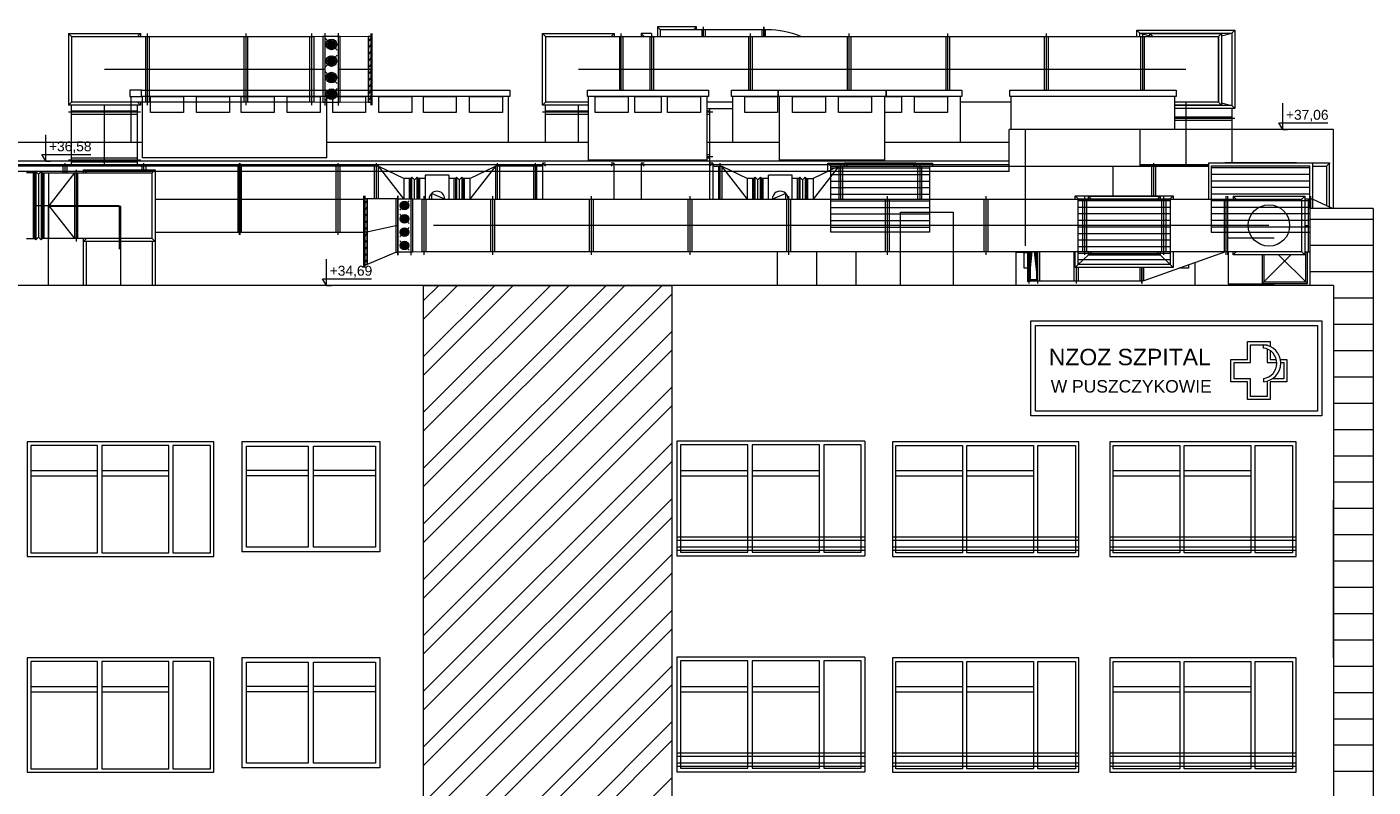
# Paper-space layout 'A-43 ELEWACJE' of a CAD drawing. Header units: millimetres. Extents: x -1100 to 1100, y 0 to 900.
# Tile 8 of 24: x 398 to 603, y 320 to 435. Entities that reach past the tile are written whole.
import ezdxf
from ezdxf.xclip import XClip

# ---------------------------------------------------------------- set-up
doc = ezdxf.new("R2010")
doc.units = ezdxf.units.MM
doc.header["$MEASUREMENT"] = 0
doc.header["$XCLIPFRAME"] = 0
for name, pattern in [('DASHDOT', [254, 127, -63.5, 0, -63.5]), ('DASHED', [2000, 1000, -1000]), ('DO', [40000, 30000, -5000, 0, -5000])]:
    doc.linetypes.add(name, pattern=pattern)
for name, color, linetype, lineweight, true_color in [('A_sanitarne_Nr_pióra__6', 7, 'Continuous', 13, 0xa9a9a9), ('A_wymiary_Nr_pióra__7', 7, 'Continuous', 18, 0x171717), ('A_ściany_Nr_pióra__7', 7, 'Continuous', 18, 0x171717)]:
    doc.layers.add(name, color=color, linetype=linetype, lineweight=lineweight, true_color=true_color)
doc.layers.add('A_ściany', color=7, linetype='Continuous')
for name, color, linetype, lineweight in [('A_ściany proj_Nr_pióra__1', 7, 'Continuous', 20), ('A_ściany proj_Nr_pióra__2', 8, 'Continuous', 13), ('A_ściany_Nr_pióra__1', 7, 'Continuous', 20), ('A_ściany_Nr_pióra__2', 8, 'Continuous', 13), ('A_ściany_Nr_pióra__3', 252, 'Continuous', 13)]:
    doc.layers.add(name, color=color, linetype=linetype, lineweight=lineweight)
doc.styles.add('STYL_AUTOMATYCZNY_1', font='arial.ttf')
doc.styles.add('STYL_AUTOMATYCZNY_4', font='arial.ttf')

# ---------------------------------------------------------------- blocks, each defined once
blk = doc.blocks.new('Rysunek_1_1', base_point=(-473.34, 1334))
at = {"layer": 'A_ściany', "linetype": 'Continuous', "lineweight": 13}
h = blk.add_hatch(dxfattribs=at)
h.set_pattern_fill('BONIE_0001', color=8, style=0, pattern_type=2)
h.set_pattern_definition([(0, (-473.3395, 1333.9987), (0, 4), [])])
h.paths.add_polyline_path([(603.01, 407.62), (593.39, 407.62), (593.39, 395.9), (597.01, 395.9), (597.01, 36.02), (603.01, 36.02)])
h = blk.add_hatch(dxfattribs=at)
h.set_pattern_fill('stal_0001', color=8, style=0, pattern_type=2)
h.set_pattern_definition([(45, (-473.3395, 1333.999), (-4.24264, 4.24264), []), (45, (-474.754, 1335.413), (-4.24264, 4.24264), [])])
h.paths.add_polyline_path([(496.4, 36.02), (496.4, 395.9), (458.66, 395.9), (458.66, 49.02), (435.28, 49.02), (435.28, 47.57), (431.78, 47.57), (431.78, 46.13), (428.28, 46.13), (428.28, 44.68), (424.78, 44.68), (424.78, 43.24), (421.28, 43.24), (421.28, 41.79), (417.78, 41.79), (417.78, 40.35), (414.28, 40.35), (414.28, 38.9), (410.78, 38.9), (410.78, 37.46), (407.28, 37.46), (407.28, 36.02)])
at = {"layer": 'A_sanitarne_Nr_pióra__6', "color": 253, "linetype": 'Continuous', "lineweight": 13, "true_color": 0xa9a9a9}
for p, q in [((404.69, 434.22), (404.69, 423.32)), ((405.14, 433.77), (404.69, 434.22)), ((404.69, 434.22), (415.59, 434.22)), ((415.59, 434.22), (415.14, 433.77)), ((415.59, 434.22), (415.59, 433.77)), ((416.64, 434.22), (416.64, 423.32)), ((431.64, 434.22), (431.64, 423.32)), ((441.64, 423.32), (441.64, 434.22)), ((443.64, 434.27), (443.64, 423.27)), ((445.64, 434.27), (445.64, 423.27)), ((450.64, 434.22), (450.64, 423.32)), ((450.79, 434.22), (450.79, 423.32)), ((476.73, 434.22), (477.18, 433.77)), ((476.73, 423.32), (476.73, 434.22)), ((476.73, 434.22), (487.63, 434.22)), ((487.63, 434.22), (487.18, 433.77)), ((487.63, 434.22), (487.63, 433.77)), ((488.68, 425.62), (488.68, 434.22)), ((491.73, 434.22), (492.18, 433.77)), ((491.73, 434.22), (491.73, 433.77)), ((493.31, 434.22), (491.73, 434.22)), ((493.38, 425.62), (493.38, 434.22)), ((494.23, 435.22), (494.68, 434.77)), ((494.23, 435.22), (494.23, 433.77)), ((500.13, 435.22), (494.23, 435.22)), ((494.68, 433.77), (494.68, 434.77)), ((510.38, 434.77), (494.68, 434.77)), ((499.68, 434.77), (500.13, 435.22)), ((500.13, 434.77), (500.13, 435.22)), ((500.98, 434.77), (500.98, 433.77)), ((501.18, 435.22), (501.18, 433.77)), ((501.48, 434.77), (501.48, 433.77)), ((508.38, 425.62), (508.38, 434.22)), ((510.08, 434.77), (510.08, 433.77)), ((510.38, 435.22), (510.38, 433.77)), ((510.39, 433.77), (510.39, 435.22)), ((510.89, 434.77), (510.39, 434.77)), ((510.59, 434.77), (510.59, 433.77)), ((523.38, 425.62), (523.38, 434.22)), ((538.38, 425.62), (538.38, 434.22)), ((553.38, 425.62), (553.38, 434.22)), ((567.53, 434.27), (567.08, 434.72)), ((567.08, 433.77), (567.08, 434.72)), ((567.08, 434.72), (581.98, 434.72)), ((567.53, 434.27), (569.07, 433.88)), ((567.53, 434.27), (581.53, 434.27)), ((567.53, 433.77), (567.53, 434.27)), ((568.02, 425.62), (568.02, 434.22)), ((569.07, 434.22), (569.52, 433.77)), ((569.07, 434.22), (579.98, 434.22)), ((569.07, 433.77), (569.07, 434.22)), ((569.53, 433.77), (569.08, 434.22)), ((569.08, 433.77), (569.08, 434.22)), ((579.97, 434.22), (579.52, 433.77)), ((579.98, 434.22), (579.53, 433.77)), ((579.97, 434.22), (579.97, 423.32)), ((579.98, 433.88), (581.53, 434.27)), ((579.98, 434.22), (579.98, 423.32)), ((581.98, 434.72), (581.53, 434.27)), ((581.53, 434.27), (581.53, 423.27)), ((581.98, 434.72), (581.98, 422.82)), ((405.14, 433.77), (441.94, 433.77)), ((405.14, 433.77), (405.14, 423.77)), ((416.44, 423.77), (416.44, 433.77)), ((416.94, 433.77), (416.94, 423.77)), ((431.34, 433.77), (431.34, 423.77)), ((431.94, 423.77), (431.94, 433.77)), ((441.34, 423.77), (441.34, 433.77)), ((441.94, 433.77), (443.34, 433.82)), ((441.94, 433.77), (441.94, 423.77)), ((443.34, 433.82), (445.94, 433.82)), ((443.34, 433.82), (443.34, 423.72)), ((443.74, 433.45), (445.53, 431.66)), ((445.45, 432.56), (443.83, 432.56)), ((445.41, 432.31), (443.87, 432.81)), ((445.41, 432.81), (443.87, 432.31)), ((445.29, 432.08), (443.98, 433.03)), ((445.29, 433.03), (443.98, 432.08)), ((445.11, 431.9), (444.16, 433.21)), ((445.11, 433.21), (444.16, 431.9)), ((444.89, 431.79), (444.39, 433.32)), ((444.89, 433.32), (444.39, 431.79)), ((444.64, 431.75), (444.64, 433.36)), ((445.94, 433.82), (450.34, 433.77)), ((445.94, 433.82), (445.94, 423.72)), ((450.24, 433.77), (450.24, 423.77)), ((450.64, 433.77), (450.24, 433.77)), ((450.64, 433.52), (450.24, 432.97)), ((450.64, 432.52), (450.24, 431.97)), ((450.34, 423.77), (450.34, 433.77)), ((477.18, 433.77), (579.53, 433.77)), ((477.18, 433.77), (477.18, 423.77)), ((488.48, 425.62), (488.48, 433.77)), ((488.98, 425.62), (488.98, 433.77)), ((493.08, 425.62), (493.08, 433.77)), ((493.68, 425.62), (493.68, 433.77)), ((508.08, 425.62), (508.08, 433.77)), ((508.68, 425.62), (508.68, 433.77)), ((523.08, 425.62), (523.08, 433.77)), ((523.68, 425.62), (523.68, 433.77)), ((538.08, 425.62), (538.08, 433.77)), ((538.68, 425.62), (538.68, 433.77)), ((553.08, 425.62), (553.08, 433.77)), ((553.68, 425.62), (553.68, 433.77)), ((567.72, 425.62), (567.72, 433.77)), ((568.22, 433.77), (568.22, 425.62)), ((579.53, 433.77), (579.52, 423.77)), ((579.53, 423.77), (579.53, 433.77)), ((445.53, 430.92), (443.74, 429.14)), ((445.45, 430.03), (443.83, 430.03)), ((445.41, 429.78), (443.87, 430.28)), ((445.41, 430.28), (443.87, 429.78)), ((445.29, 429.56), (443.98, 430.51)), ((445.29, 430.51), (443.98, 429.56)), ((445.11, 429.38), (444.16, 430.68)), ((445.11, 430.68), (444.16, 429.38)), ((444.89, 429.26), (444.39, 430.8)), ((444.89, 430.8), (444.39, 429.26)), ((444.64, 429.22), (444.64, 430.84)), ((450.64, 431.52), (450.24, 430.97)), ((450.64, 430.52), (450.24, 429.97)), ((443.74, 428.4), (445.53, 426.61)), ((445.29, 427.03), (443.98, 427.98)), ((445.29, 427.98), (443.98, 427.03)), ((445.11, 426.85), (444.16, 428.16)), ((445.11, 428.16), (444.16, 426.85)), ((444.89, 426.74), (444.39, 428.27)), ((444.89, 428.27), (444.39, 426.74)), ((444.64, 426.7), (444.64, 428.31)), ((450.64, 429.52), (450.24, 428.97)), ((450.64, 428.52), (450.24, 427.97)), ((445.53, 425.87), (443.74, 424.09)), ((445.45, 427.51), (443.83, 427.51)), ((445.41, 427.26), (443.87, 427.76)), ((445.41, 427.76), (443.87, 427.26)), ((444.89, 424.21), (444.39, 425.75)), ((444.89, 425.75), (444.39, 424.21)), ((444.64, 424.17), (444.64, 425.79)), ((450.64, 427.52), (450.24, 426.97)), ((450.64, 426.52), (450.24, 425.97)), ((404.69, 423.32), (405.14, 423.77)), ((441.94, 423.77), (405.14, 423.77)), ((415.59, 423.32), (415.14, 423.77)), ((415.59, 423.77), (415.59, 423.32)), ((443.34, 423.72), (441.94, 423.77)), ((445.94, 423.72), (443.34, 423.72)), ((445.45, 424.98), (443.83, 424.98)), ((445.41, 424.73), (443.87, 425.23)), ((445.41, 425.23), (443.87, 424.73)), ((445.29, 424.51), (443.98, 425.46)), ((445.29, 425.46), (443.98, 424.51)), ((445.11, 424.33), (444.16, 425.63)), ((445.11, 425.63), (444.16, 424.33)), ((450.34, 423.77), (445.94, 423.72)), ((450.64, 425.52), (450.24, 424.97)), ((450.64, 424.52), (450.24, 423.97)), ((450.24, 423.77), (450.64, 423.77)), ((476.73, 423.32), (477.18, 423.77)), ((483.75, 423.77), (477.18, 423.77)), ((505.67, 423.77), (501.75, 423.77)), ((547.97, 423.77), (540.3, 423.77)), ((579.53, 423.77), (572.87, 423.77)), ((579.52, 423.77), (579.97, 423.32)), ((579.98, 423.32), (579.53, 423.77)), ((415.59, 423.32), (404.69, 423.32)), ((415.59, 422.27), (404.69, 422.27)), ((405.14, 414.02), (405.14, 423.32)), ((405.14, 422.47), (415.14, 422.47)), ((405.14, 421.97), (415.14, 421.97)), ((415.14, 414.02), (415.14, 423.32)), ((483.75, 423.32), (476.73, 423.32)), ((483.75, 422.27), (476.73, 422.27)), ((477.18, 417.62), (477.18, 423.32)), ((477.18, 422.47), (483.75, 422.47)), ((477.18, 421.97), (483.75, 421.97)), ((505.67, 422.77), (501.75, 422.77)), ((501.75, 422.47), (502.18, 422.47)), ((502.63, 422.27), (501.75, 422.27)), ((501.75, 421.97), (502.18, 421.97)), ((502.18, 409.02), (502.18, 422.77)), ((579.98, 423.32), (572.87, 423.32)), ((581.53, 423.27), (572.87, 423.27)), ((581.98, 422.82), (572.87, 422.82)), ((579.98, 423.66), (581.53, 423.27)), ((581.98, 422.82), (581.53, 423.27)), ((581.53, 422.82), (581.53, 421.27)), ((567.55, 419.62), (567.55, 414.02)), ((581.53, 421.47), (572.87, 421.47)), ((582, 421.27), (572.87, 421.27)), ((581.55, 420.97), (572.87, 420.97)), ((581.55, 421.27), (581.55, 414.52)), ((501.75, 415.82), (502.18, 415.82)), ((501.75, 415.52), (502.63, 415.52)), ((451.78, 414.02), (373.84, 414.02)), ((403.84, 413.02), (403.84, 414.02)), ((404.14, 413.02), (404.14, 414.47)), ((404.44, 413.02), (404.44, 414.02)), ((404.69, 415.02), (415.59, 415.02)), ((405.14, 415.32), (415.14, 415.32)), ((405.14, 414.72), (415.14, 414.72)), ((405.89, 402.57), (405.89, 413.47)), ((407.39, 413.02), (406.94, 413.47)), ((406.94, 413.02), (406.94, 413.47)), ((406.94, 413.47), (417.84, 413.47)), ((415.84, 413.47), (415.84, 414.02)), ((416.14, 413.47), (416.14, 414.47)), ((416.44, 414.02), (416.44, 413.47)), ((417.84, 413.47), (417.39, 413.02)), ((417.84, 413.47), (417.84, 395.9)), ((430.39, 414.02), (430.39, 404.02)), ((430.68, 403.57), (430.68, 414.47)), ((430.69, 414.47), (430.69, 403.57)), ((430.98, 404.02), (430.98, 414.02)), ((445.38, 404.02), (445.38, 414.02)), ((445.68, 403.57), (445.68, 414.47)), ((445.98, 404.02), (445.98, 414.02)), ((451.18, 409.07), (451.18, 414.02)), ((451.48, 409.07), (451.48, 414.47)), ((455.64, 409.07), (451.78, 414.02)), ((451.78, 414.02), (455.68, 412.17)), ((451.78, 409.07), (451.78, 414.02)), ((465.68, 412.17), (469.58, 414.02)), ((469.58, 414.02), (465.68, 409.02)), ((469.58, 414.02), (469.58, 409.02)), ((476.73, 414.02), (469.58, 414.02)), ((469.88, 409.02), (469.88, 414.47)), ((470.18, 414.02), (470.18, 409.02)), ((475.38, 414.02), (475.38, 409.02)), ((475.68, 409.02), (475.68, 414.47)), ((475.88, 409.02), (475.88, 414.02)), ((476.73, 414.47), (477.18, 414.02)), ((476.73, 414.47), (476.73, 409.02)), ((477.18, 414.47), (476.73, 414.47)), ((487.63, 414.47), (487.18, 414.02)), ((487.63, 414.47), (487.18, 414.47)), ((487.63, 409.02), (487.63, 414.47)), ((491.73, 414.47), (492.18, 414.02)), ((491.73, 414.47), (491.73, 409.02)), ((492.18, 414.47), (491.73, 414.47)), ((501.75, 415.32), (502.18, 415.32)), ((502.18, 414.02), (502.63, 414.47)), ((502.63, 414.47), (502.18, 414.47)), ((502.63, 414.47), (502.63, 409.02)), ((502.63, 414.02), (503.98, 414.02)), ((503.48, 414.02), (503.48, 409.02)), ((503.68, 414.47), (503.68, 409.02)), ((507.88, 409.02), (503.98, 414.02)), ((503.98, 414.02), (507.88, 412.17)), ((503.98, 414.02), (503.98, 409.02)), ((521.78, 414.02), (517.88, 412.17)), ((521.78, 414.02), (517.88, 409.02)), ((520.58, 414.02), (520.13, 414.47)), ((520.13, 414.47), (536.03, 414.47)), ((520.13, 413.24), (520.13, 414.47)), ((520.58, 414.02), (522.63, 414.06)), ((521.78, 414.02), (521.78, 409.02)), ((522.08, 409.02), (522.08, 414.47)), ((522.38, 409.02), (522.38, 414.02)), ((522.68, 414.47), (522.63, 414.52)), ((522.63, 414.02), (522.63, 414.52)), ((522.63, 414.52), (533.53, 414.52)), ((523.08, 414.02), (522.63, 414.47)), ((533.53, 414.47), (533.08, 414.02)), ((533.53, 414.52), (533.48, 414.47)), ((533.53, 414.52), (533.53, 414.02)), ((533.78, 409.02), (533.78, 414.02)), ((534.08, 414.47), (534.08, 409.02)), ((534.38, 414.02), (534.38, 409.02)), ((535.58, 414.02), (577.97, 414.02)), ((536.03, 414.47), (536.03, 414.02)), ((563.48, 409.52), (563.48, 414.02)), ((577.97, 414.23), (567.55, 414.23)), ((577.97, 414.13), (567.55, 414.13)), ((569.34, 414.02), (569.34, 409.52)), ((569.64, 414.47), (569.64, 409.52)), ((569.94, 414.02), (569.94, 409.52)), ((577.97, 414.47), (577.97, 409.02)), ((596.37, 414.47), (577.97, 414.47)), ((593.42, 414.02), (578.42, 414.02)), ((578.42, 414.02), (578.42, 409.02)), ((593.42, 413.77), (578.42, 413.77)), ((580.47, 414.52), (580.52, 414.47)), ((580.47, 414.52), (580.47, 414.47)), ((591.37, 414.52), (580.47, 414.52)), ((591.37, 414.52), (591.32, 414.47)), ((591.37, 414.47), (591.37, 414.52)), ((593.42, 409.02), (593.42, 414.02)), ((593.87, 408.97), (593.87, 414.47)), ((593.87, 414.02), (595.92, 414.02)), ((595.92, 414.02), (596.37, 414.47)), ((595.92, 414.02), (595.92, 408.04)), ((596.37, 407.84), (596.37, 414.47)), ((399.49, 413.02), (398.29, 413.02)), ((399.29, 413.02), (399.29, 403.02)), ((399.69, 413.22), (399.49, 413.02)), ((399.49, 413.02), (399.49, 403.02)), ((399.69, 413.22), (399.69, 402.82)), ((400.09, 412.82), (399.69, 413.22)), ((400.49, 413.22), (400.09, 412.82)), ((400.09, 412.82), (400.09, 403.22)), ((400.49, 413.22), (400.49, 402.82)), ((400.69, 413.02), (400.49, 413.22)), ((400.69, 413.02), (400.69, 403.02)), ((400.69, 413.02), (417.39, 413.02)), ((400.89, 413.02), (400.89, 403.02)), ((401.69, 403.02), (401.69, 413.02)), ((405.59, 413.02), (401.69, 408.02)), ((405.59, 413.02), (405.59, 403.02)), ((406.09, 403.02), (406.09, 413.02)), ((417.39, 403.02), (417.39, 413.02)), ((455.68, 409.07), (455.68, 412.17)), ((456.68, 412.17), (455.68, 412.17)), ((456.48, 412.17), (456.48, 409.07)), ((456.88, 412.37), (456.68, 412.17)), ((456.68, 409.07), (456.68, 412.17)), ((456.88, 409.07), (456.88, 412.37)), ((457.28, 411.97), (456.88, 412.37)), ((457.68, 412.37), (457.28, 411.97)), ((457.28, 409.06), (457.28, 411.97)), ((457.68, 409.04), (457.68, 412.37)), ((457.88, 412.17), (457.68, 412.37)), ((458.88, 412.17), (457.88, 412.17)), ((457.88, 409.04), (457.88, 412.17)), ((458.08, 409.03), (458.08, 412.17)), ((458.88, 412.67), (458.88, 409.02)), ((462.48, 412.67), (458.88, 412.67)), ((462.48, 412.67), (462.48, 409.02)), ((463.48, 412.17), (462.48, 412.17)), ((463.28, 409.02), (463.28, 412.17)), ((463.68, 412.37), (463.48, 412.17)), ((463.48, 412.17), (463.48, 409.02)), ((463.68, 412.37), (463.68, 409.02)), ((464.08, 411.97), (463.68, 412.37)), ((464.48, 412.37), (464.08, 411.97)), ((464.08, 411.97), (464.08, 409.02)), ((464.48, 412.37), (464.48, 409.02)), ((464.68, 412.17), (464.48, 412.37)), ((465.68, 412.17), (464.68, 412.17)), ((464.68, 412.17), (464.68, 409.02)), ((464.88, 409.02), (464.88, 412.17)), ((465.68, 412.17), (465.68, 409.02)), ((507.88, 409.02), (507.88, 412.17)), ((508.88, 412.17), (507.88, 412.17)), ((508.68, 412.17), (508.68, 409.02)), ((509.08, 412.37), (508.88, 412.17)), ((508.88, 409.02), (508.88, 412.17)), ((509.08, 409.02), (509.08, 412.37)), ((509.48, 411.97), (509.08, 412.37)), ((509.88, 412.37), (509.48, 411.97)), ((509.48, 409.02), (509.48, 411.97)), ((509.88, 409.02), (509.88, 412.37)), ((510.08, 412.17), (509.88, 412.37)), ((510.08, 409.02), (510.08, 412.17)), ((511.08, 412.17), (510.08, 412.17)), ((510.28, 409.02), (510.28, 412.17)), ((511.08, 409.02), (511.08, 412.67)), ((514.68, 412.67), (511.08, 412.67)), ((514.68, 409.02), (514.68, 412.67)), ((515.68, 412.17), (514.68, 412.17)), ((515.48, 409.02), (515.48, 412.17)), ((515.88, 412.37), (515.68, 412.17)), ((515.68, 412.17), (515.68, 409.02)), ((515.88, 412.37), (515.88, 409.02)), ((516.28, 411.97), (515.88, 412.37)), ((516.68, 412.37), (516.28, 411.97)), ((516.28, 411.97), (516.28, 409.02)), ((516.68, 412.37), (516.68, 409.02)), ((516.88, 412.17), (516.68, 412.37)), ((516.88, 412.17), (517.88, 412.17)), ((516.88, 412.17), (516.88, 409.02)), ((517.08, 409.02), (517.08, 412.17)), ((517.88, 412.17), (517.88, 409.02)), ((593.42, 412.77), (578.42, 412.77)), ((593.42, 411.77), (578.42, 411.77)), ((449.59, 398.62), (449.59, 409.52)), ((449.74, 409.52), (449.74, 398.62)), ((454.74, 409.52), (454.74, 400.52)), ((454.74, 400.52), (454.74, 409.52)), ((456.74, 400.52), (456.74, 409.52)), ((458.74, 400.57), (458.74, 409.47)), ((461.88, 409.02), (459.83, 409.87)), ((459.83, 409.87), (459.83, 409.02)), ((469.18, 400.57), (469.18, 409.47)), ((484.18, 400.57), (484.18, 409.47)), ((499.18, 400.57), (499.18, 409.47)), ((513.73, 409.87), (511.68, 409.02)), ((513.73, 409.02), (513.73, 409.87)), ((514.18, 400.57), (514.18, 409.47)), ((529.18, 400.57), (529.18, 409.47)), ((544.18, 400.57), (544.18, 409.47)), ((557.73, 409.52), (558.18, 409.07)), ((557.73, 409.52), (572.63, 409.52)), ((557.73, 409.02), (557.73, 409.52)), ((559.18, 400.57), (559.18, 409.47)), ((559.78, 409.47), (559.73, 409.52)), ((559.73, 409.02), (559.73, 409.52)), ((560.18, 409.02), (559.73, 409.47)), ((559.73, 409.47), (570.63, 409.47)), ((570.63, 409.47), (570.18, 409.02)), ((570.63, 409.52), (570.58, 409.47)), ((570.63, 409.52), (570.63, 409.02)), ((571.18, 400.57), (571.18, 409.47)), ((572.18, 409.07), (572.63, 409.52)), ((572.63, 409.52), (572.63, 409.02)), ((593.42, 410.77), (578.42, 410.77)), ((593.42, 409.77), (578.42, 409.77)), ((580.68, 400.57), (580.68, 409.47)), ((580.88, 409.47), (580.88, 400.57)), ((581.73, 409.47), (581.73, 409.02)), ((582.18, 409.02), (581.73, 409.47)), ((581.73, 409.47), (592.63, 409.47)), ((592.63, 409.47), (592.18, 409.02)), ((592.63, 409.47), (592.63, 400.57)), ((593.48, 409.47), (593.48, 407.62)), ((401.69, 408.02), (405.59, 403.02)), ((454.74, 409.07), (449.74, 409.07)), ((449.74, 408.32), (450.14, 408.87)), ((449.74, 407.32), (450.14, 407.87)), ((450.04, 409.07), (450.04, 399.07)), ((450.14, 399.07), (450.14, 409.07)), ((454.44, 409.07), (454.44, 400.97)), ((454.74, 409.07), (457.04, 409.07)), ((454.74, 407.81), (454.74, 407.8)), ((455.02, 407.34), (456.45, 408.77)), ((455.09, 408.06), (456.39, 408.06)), ((455.12, 408.26), (456.35, 407.86)), ((455.12, 407.86), (456.35, 408.26)), ((455.21, 408.44), (456.26, 407.67)), ((455.21, 407.67), (456.26, 408.44)), ((455.36, 408.58), (456.12, 407.53)), ((455.36, 407.53), (456.12, 408.58)), ((455.54, 408.67), (455.94, 407.44)), ((455.54, 407.44), (455.94, 408.67)), ((455.74, 408.7), (455.74, 407.41)), ((457.04, 409.07), (458.44, 409.02)), ((457.04, 400.97), (457.04, 409.07)), ((458.44, 401.02), (458.44, 409.02)), ((458.44, 409.02), (592.18, 409.02)), ((459.04, 401.02), (459.04, 409.02)), ((468.88, 401.02), (468.88, 409.02)), ((469.48, 401.02), (469.48, 409.02)), ((483.88, 401.02), (483.88, 409.02)), ((484.48, 401.02), (484.48, 409.02)), ((498.88, 401.02), (498.88, 409.02)), ((499.48, 401.02), (499.48, 409.02)), ((507.88, 409.02), (507.88, 409.02)), ((511.68, 409.02), (511.68, 409.02)), ((513.88, 401.02), (513.88, 409.02)), ((514.48, 401.02), (514.48, 409.02)), ((517.88, 409.02), (517.88, 409.02)), ((528.88, 401.02), (528.88, 409.02)), ((529.48, 401.02), (529.48, 409.02)), ((543.88, 401.02), (543.88, 409.02)), ((544.48, 401.02), (544.48, 409.02)), ((558.18, 409.02), (558.18, 409.07)), ((558.18, 409.07), (559.73, 409.07)), ((558.88, 401.02), (558.88, 409.02)), ((559.48, 401.02), (559.48, 409.02)), ((570.63, 409.07), (572.18, 409.07)), ((570.88, 401.02), (570.88, 409.02)), ((571.48, 409.02), (571.48, 401.02)), ((572.18, 409.07), (572.18, 409.02)), ((580.38, 409.02), (580.38, 401.02)), ((592.18, 401.02), (592.18, 409.02)), ((593.78, 409.02), (592.63, 409.02)), ((593.18, 401.02), (593.18, 409.02)), ((593.78, 409.02), (593.78, 407.62)), ((596.84, 407.62), (593.78, 409.02)), ((449.74, 406.32), (450.14, 406.87)), ((449.74, 405.32), (450.14, 405.87)), ((454.74, 405.42), (454.74, 405.42)), ((456.45, 405.31), (455.02, 406.75)), ((455.09, 406.03), (456.39, 406.03)), ((455.12, 406.23), (456.35, 405.83)), ((455.12, 405.83), (456.35, 406.23)), ((455.21, 406.41), (456.26, 405.65)), ((455.21, 405.65), (456.26, 406.41)), ((455.36, 406.55), (456.12, 405.51)), ((455.36, 405.51), (456.12, 406.55)), ((455.54, 406.65), (455.94, 405.41)), ((455.54, 405.41), (455.94, 406.65)), ((455.74, 406.68), (455.74, 405.38)), ((399.69, 402.82), (400.09, 403.22)), ((400.09, 403.22), (400.49, 402.82)), ((417.84, 404.02), (449.74, 404.02)), ((449.74, 404.32), (450.14, 404.87)), ((449.74, 403.32), (450.14, 403.87)), ((455.02, 403.29), (456.45, 404.72)), ((455.09, 404.01), (456.39, 404.01)), ((455.12, 404.21), (456.35, 403.81)), ((455.12, 403.81), (456.35, 404.21)), ((455.21, 404.39), (456.26, 403.62)), ((455.21, 403.62), (456.26, 404.39)), ((455.36, 404.53), (456.12, 403.48)), ((455.36, 403.48), (456.12, 404.53)), ((455.54, 404.62), (455.94, 403.39)), ((455.54, 403.39), (455.94, 404.62)), ((455.74, 404.65), (455.74, 403.36)), ((398.29, 403.02), (399.49, 403.02)), ((399.49, 403.02), (399.69, 402.82)), ((400.49, 402.82), (400.69, 403.02)), ((417.39, 403.02), (400.69, 403.02)), ((406.94, 402.57), (407.39, 403.02)), ((406.94, 395.9), (406.94, 403.02)), ((417.84, 402.57), (406.94, 402.57)), ((407.39, 395.9), (407.39, 402.57)), ((417.84, 402.57), (417.39, 403.02)), ((417.39, 402.57), (417.39, 395.9)), ((417.39, 402.07), (417.39, 402.07)), ((449.74, 402.32), (450.14, 402.87)), ((449.74, 401.32), (450.14, 401.87)), ((456.45, 401.26), (455.02, 402.7)), ((455.09, 401.98), (456.39, 401.98)), ((455.12, 402.18), (456.35, 401.78)), ((455.12, 401.78), (456.35, 402.18)), ((455.21, 402.36), (456.26, 401.6)), ((455.21, 401.6), (456.26, 402.36)), ((455.36, 402.5), (456.12, 401.46)), ((455.36, 401.46), (456.12, 402.5)), ((455.54, 402.6), (455.94, 401.36)), ((455.54, 401.36), (455.94, 402.6)), ((455.74, 402.63), (455.74, 401.33)), ((449.74, 400.32), (450.14, 400.87)), ((449.74, 399.32), (450.14, 399.87)), ((450.14, 399.11), (454.44, 400.97)), ((454.44, 400.97), (454.74, 400.97)), ((457.04, 400.97), (454.74, 400.97)), ((458.44, 401.02), (457.04, 400.97)), ((592.18, 401.02), (458.44, 401.02)), ((512.39, 401.02), (512.39, 395.9)), ((524.39, 401.02), (524.39, 395.9)), ((550.5, 396.42), (550.5, 401.02)), ((550.7, 396.17), (550.7, 401.02)), ((550.7, 396.62), (551.2, 401.02)), ((550.74, 396.97), (550.74, 401.02)), ((550.88, 401.02), (550.88, 396.82)), ((550.9, 396.62), (550.9, 401.02)), ((550.9, 398.38), (550.9, 401.02)), ((551.06, 399.8), (551.06, 401.02)), ((552.05, 396.62), (551.56, 401.02)), ((551.69, 399.8), (551.69, 401.02)), ((551.85, 398.38), (551.85, 401.02)), ((551.88, 396.82), (551.88, 401.02)), ((552.01, 396.97), (552.01, 401.02)), ((552.05, 396.17), (552.05, 401.02)), ((552.05, 396.17), (552.05, 401.02)), ((552.35, 396.62), (552.35, 401.02)), ((557.57, 396.62), (557.57, 401.02)), ((557.73, 398.62), (557.73, 401.02)), ((558.18, 399.07), (558.18, 401.02)), ((559.73, 400.54), (558.18, 399.07)), ((559.73, 400.52), (559.73, 401.02)), ((559.73, 400.57), (560.18, 401.02)), ((559.73, 400.52), (559.78, 400.57)), ((570.63, 400.57), (559.73, 400.57)), ((570.63, 400.52), (559.73, 400.52)), ((580.58, 401.02), (568.17, 396.62)), ((570.63, 400.57), (570.18, 401.02)), ((570.63, 400.52), (570.58, 400.57)), ((570.63, 401.02), (570.63, 400.52)), ((570.63, 400.54), (572.18, 399.07)), ((572.18, 401.02), (572.18, 399.07)), ((572.63, 401.02), (572.63, 398.62)), ((581.73, 400.57), (582.18, 401.02)), ((581.73, 400.57), (581.73, 401.02)), ((592.63, 400.57), (581.73, 400.57)), ((586.13, 396.17), (590.53, 400.57)), ((586.13, 400.57), (586.13, 396.17)), ((586.38, 400.57), (586.38, 396.42)), ((593.03, 396.17), (588.63, 400.57)), ((592.63, 400.57), (592.18, 401.02)), ((592.63, 401.02), (593.39, 401.02)), ((592.78, 396.42), (592.78, 401.02)), ((593.03, 396.17), (593.03, 401.02)), ((449.74, 399.07), (450.14, 399.07)), ((557.73, 398.62), (558.18, 399.07)), ((572.63, 398.62), (557.73, 398.62)), ((557.87, 398.62), (557.87, 396.17)), ((558.17, 398.62), (558.17, 396.62)), ((572.18, 399.07), (558.18, 399.07)), ((567.57, 398.62), (567.57, 396.62)), ((567.87, 396.17), (567.87, 398.62)), ((567.87, 398.62), (567.87, 396.17)), ((568.17, 396.62), (568.17, 398.62)), ((572.63, 398.62), (572.18, 399.07)), ((550.7, 396.62), (567.87, 396.62)), ((550.88, 396.82), (551.88, 396.82)), ((568.17, 396.62), (567.87, 396.62)), ((586.13, 396.17), (593.03, 396.17)), ((586.38, 396.42), (592.78, 396.42))]:
    blk.add_line(p, q, dxfattribs=at)
at = {"layer": 'A_sanitarne_Nr_pióra__6', "color": 253, "linetype": 'DASHDOT', "lineweight": 13, "true_color": 0xa9a9a9}
for p, q in [((410.14, 428.77), (443.64, 428.77)), ((445.64, 428.77), (450.64, 428.77)), ((410.14, 414.02), (410.14, 423.32)), ((412.39, 408.02), (399.29, 408.02)), ((412.39, 408.02), (412.39, 401.42)), ((417.84, 409.02), (449.74, 409.02)), ((454.74, 409.02), (454.74, 409.02)), ((449.74, 404.07), (450.04, 404.07)), ((450.04, 404.07), (454.44, 405.02)), ((454.44, 405.02), (454.74, 405.02)), ((587.18, 405.02), (456.74, 405.02)), ((592.63, 405.02), (593.18, 405.02)), ((518.39, 401.02), (518.39, 395.9))]:
    blk.add_line(p, q, dxfattribs=at)
at = {"layer": 'A_sanitarne_Nr_pióra__6', "color": 253, "linetype": 'DO', "lineweight": 13, "true_color": 0xa9a9a9}
for p, q in [((482.18, 428.77), (574.52, 428.77)), ((574.53, 423.77), (574.53, 421.27)), ((482.18, 417.62), (482.18, 423.32)), ((574.55, 421.27), (574.55, 414.02))]:
    blk.add_line(p, q, dxfattribs=at)
at = {"layer": 'A_sanitarne_Nr_pióra__6', "color": 253, "linetype": 'DASHED', "lineweight": 13, "true_color": 0xa9a9a9}
for p, q in [((520.58, 414.02), (535.58, 414.02)), ((520.58, 404.02), (520.58, 414.02)), ((520.58, 413.77), (535.58, 413.77)), ((535.58, 414.02), (535.58, 404.02)), ((520.58, 412.77), (535.58, 412.77)), ((520.58, 411.77), (535.58, 411.77)), ((520.58, 410.77), (535.58, 410.77)), ((520.58, 409.77), (535.58, 409.77)), ((520.58, 408.77), (535.58, 408.77)), ((520.58, 407.77), (535.58, 407.77)), ((558.18, 401.02), (558.18, 409.02)), ((558.18, 408.82), (572.18, 408.82)), ((558.18, 407.82), (572.18, 407.82)), ((559.73, 409.07), (570.63, 409.07)), ((572.18, 409.02), (572.18, 401.02)), ((578.42, 409.02), (578.42, 404.02)), ((593.42, 408.77), (578.42, 408.77)), ((593.42, 407.77), (578.42, 407.77)), ((593.42, 407.62), (593.42, 409.02)), ((520.58, 406.77), (535.58, 406.77)), ((520.58, 405.77), (535.58, 405.77)), ((558.18, 406.82), (572.18, 406.82)), ((558.18, 405.82), (572.18, 405.82)), ((593.39, 406.77), (578.42, 406.77)), ((593.39, 405.77), (578.42, 405.77)), ((520.58, 404.77), (535.58, 404.77)), ((535.58, 404.02), (520.58, 404.02)), ((558.18, 404.82), (572.18, 404.82)), ((558.18, 403.82), (572.18, 403.82)), ((593.39, 404.77), (578.42, 404.77)), ((578.42, 404.02), (593.42, 404.02)), ((558.18, 402.82), (572.18, 402.82)), ((558.18, 401.82), (572.18, 401.82)), ((558.18, 400.82), (572.18, 400.82)), ((558.18, 399.82), (572.18, 399.82))]:
    blk.add_line(p, q, dxfattribs=at)
at = {"layer": 'A_sanitarne_Nr_pióra__6', "color": 253, "linetype": 'Continuous', "lineweight": 13, "true_color": 0xa9a9a9}
for centre, radius in [((444.64, 432.56), 0.808), ((444.64, 430.03), 0.808), ((444.64, 427.51), 0.808), ((444.64, 424.98), 0.808), ((455.74, 408.06), 0.648), ((587.18, 405.02), 3.15), ((455.74, 406.03), 0.648), ((455.74, 404.01), 0.648), ((455.74, 401.98), 0.648), ((589.58, 399.62), 0.0005)]:
    blk.add_circle(centre, radius, dxfattribs=at)
for centre, radius, start, end in [((510.89, 421.27), 13.5, 67.8082, 90), ((460.68, 409.02), 1.2, 0, 180), ((512.88, 409.02), 1.2, 0, 180.0059)]:
    blk.add_arc(centre, radius, start, end, dxfattribs=at)
blk.add_point((596.37, 414.47), dxfattribs=at)
at = {"layer": 'A_wymiary_Nr_pióra__7', "color": 250, "linetype": 'Continuous', "lineweight": 18, "true_color": 0x171717}
for p, q in [((589.27, 419.62), (589.27, 423.62)), ((589.27, 419.62), (588.52, 419.62)), ((589.27, 419.62), (588.69, 420.62)), ((588.69, 420.62), (589.27, 420.62)), ((589.27, 420.62), (596.12, 420.62)), ((589.27, 419.62), (590.02, 419.62)), ((401.2, 414.82), (401.2, 418.82)), ((401.2, 414.82), (400.62, 415.82)), ((400.62, 415.82), (401.2, 415.82)), ((401.2, 415.82), (408.05, 415.82)), ((401.2, 414.82), (400.45, 414.82)), ((401.2, 414.82), (401.95, 414.82)), ((443.88, 395.9), (443.88, 399.9)), ((443.88, 395.9), (443.13, 395.9)), ((443.88, 395.9), (443.3, 396.9)), ((443.3, 396.9), (443.88, 396.9)), ((443.88, 396.9), (450.73, 396.9)), ((443.88, 395.9), (444.63, 395.9))]:
    blk.add_line(p, q, dxfattribs=at)
at = {"layer": 'A_ściany proj_Nr_pióra__1', "color": 7, "linetype": 'Continuous', "lineweight": 20}
for p, q in [((593.39, 407.62), (593.39, 395.9)), ((603.01, 407.62), (593.39, 407.62)), ((603.01, 407.62), (603.01, 36.02)), ((597.01, 339.24), (597.01, 363.24))]:
    blk.add_line(p, q, dxfattribs=at)
at = {"layer": 'A_ściany_Nr_pióra__1', "color": 7, "linetype": 'Continuous', "lineweight": 20}
for p, q in [((597.01, 419.62), (547.67, 419.62)), ((547.67, 414.82), (547.67, 419.62)), ((550.17, 401.9), (550.17, 419.62)), ((597.01, 407.62), (597.01, 419.62)), ((415.94, 417.62), (378.86, 417.62)), ((483.75, 417.62), (443.94, 417.62)), ((512.76, 417.62), (501.75, 417.62)), ((547.67, 417.62), (528.76, 417.62)), ((547.67, 414.82), (371.24, 414.82)), ((548.77, 395.9), (548.77, 401.02)), ((575.97, 395.9), (575.97, 399.38)), ((597.01, 395.9), (128.61, 395.9)), ((597.01, 395.9), (597.01, 339.24)), ((597.01, 341.72), (597.01, 36.02))]:
    blk.add_line(p, q, dxfattribs=at)
at = {"layer": 'A_ściany_Nr_pióra__2', "color": 8, "linetype": 'Continuous', "lineweight": 13}
for p, q in [((414.17, 417.62), (414.17, 424.62)), ((415.94, 415.3), (415.94, 424.62)), ((443.94, 415.3), (443.94, 424.62)), ((471.54, 417.62), (471.54, 424.62)), ((483.75, 414.97), (483.75, 424.62)), ((501.75, 414.97), (501.75, 424.62)), ((505.67, 417.62), (505.67, 424.62)), ((512.76, 414.97), (512.76, 424.62)), ((528.76, 414.97), (528.76, 424.62)), ((540.3, 417.62), (540.3, 424.62)), ((547.97, 419.62), (547.97, 424.62)), ((572.87, 419.62), (572.87, 424.62)), ((547.67, 414.22), (371.24, 414.22)), ((443.94, 415.3), (415.94, 415.3)), ((501.75, 414.97), (483.75, 414.97)), ((528.76, 414.97), (512.76, 414.97)), ((547.67, 413.22), (547.67, 414.82)), ((547.67, 413.22), (371.27, 413.22)), ((531.17, 395.9), (531.17, 407.02)), ((531.17, 407.02), (539.18, 407.02)), ((539.18, 407.02), (539.18, 395.9)), ((586.36, 386.38), (586.36, 386.88)), ((586.36, 381.75), (586.36, 381.25))]:
    blk.add_line(p, q, dxfattribs=at)
at = {"layer": 'A_ściany_Nr_pióra__2', "color": 8, "linetype": 'Continuous', "lineweight": 13, "flags": 128}
for points in [[(415.74, 424.62), (415.74, 425.62), (413.97, 425.62), (413.97, 424.62)], [(444.14, 424.62), (415.74, 424.62), (415.74, 425.62), (444.14, 425.62)], [(417.14, 424.62), (422.14, 424.62), (422.14, 422.22), (417.14, 422.22)], [(424.14, 424.62), (429.14, 424.62), (429.14, 422.22), (424.14, 422.22)], [(430.93, 424.62), (435.93, 424.62), (435.93, 422.22), (430.93, 422.22)], [(437.93, 424.62), (442.93, 424.62), (442.93, 422.22), (437.93, 422.22)], [(471.74, 424.62), (444.14, 424.62), (444.14, 425.62), (471.74, 425.62)], [(444.84, 424.62), (449.84, 424.62), (449.84, 422.22), (444.84, 422.22)], [(451.84, 424.62), (456.84, 424.62), (456.84, 422.22), (451.84, 422.22)], [(458.63, 424.62), (463.63, 424.62), (463.63, 422.22), (458.63, 422.22)], [(465.63, 424.62), (470.63, 424.62), (470.63, 422.22), (465.63, 422.22)], [(501.95, 424.62), (483.55, 424.62), (483.55, 425.62), (501.95, 425.62)], [(484.75, 424.62), (489.75, 424.62), (489.75, 422.22), (484.75, 422.22)], [(490.75, 424.62), (494.75, 424.62), (494.75, 422.22), (490.75, 422.22)], [(495.75, 424.62), (500.75, 424.62), (500.75, 422.22), (495.75, 422.22)], [(512.56, 424.62), (505.47, 424.62), (505.47, 425.62), (512.56, 425.62)], [(507.47, 424.62), (512.47, 424.62), (512.47, 422.22), (507.47, 422.22)], [(528.96, 424.62), (512.56, 424.62), (512.56, 425.62), (528.96, 425.62)], [(514.76, 424.62), (519.76, 424.62), (519.76, 422.22), (514.76, 422.22)], [(521.76, 424.62), (526.76, 424.62), (526.76, 422.22), (521.76, 422.22)], [(540.5, 424.62), (528.96, 424.62), (528.96, 425.62), (540.5, 425.62)], [(533.3, 424.62), (538.3, 424.62), (538.3, 422.22), (533.3, 422.22)], [(573.07, 424.62), (547.77, 424.62), (547.77, 425.62), (573.07, 425.62)], [(496.4, 36.02), (407.28, 36.02), (407.28, 37.46), (410.78, 37.46), (410.78, 38.9), (414.28, 38.9), (414.28, 40.35), (417.78, 40.35), (417.78, 41.79), (421.28, 41.79), (421.28, 43.24), (424.78, 43.24), (424.78, 44.68), (428.28, 44.68), (428.28, 46.13), (431.78, 46.13), (431.78, 47.57), (435.28, 47.57), (435.28, 49.02), (458.66, 49.02), (458.66, 395.9), (496.4, 395.9)], [(595.24, 376.05), (550.97, 376.05), (550.97, 390.5), (595.24, 390.5)], [(594.54, 376.75), (551.67, 376.75), (551.67, 389.8), (594.54, 389.8)]]:
    blk.add_lwpolyline(points, close=True, dxfattribs=at)
for points in [[(528.76, 424.62), (531.3, 424.62), (531.3, 422.22), (528.76, 422.22)], [(550.5, 400.9), (548.77, 400.9), (548.77, 401.02)], [(550.5, 398.5), (549.97, 398.5), (549.97, 400.9), (550.5, 400.9)], [(574.97, 399.03), (574.97, 398.5), (573.47, 398.5)], [(588.93, 384.65), (589.9, 384.65), (589.9, 381.25), (587.37, 381.25), (587.37, 378.53), (583.93, 378.53), (583.93, 381.25), (581.41, 381.25), (581.41, 384.65), (583.93, 384.65), (583.93, 387.35), (587.37, 387.35), (587.37, 386.62)], [(586.9, 381.34), (586.9, 379), (584.4, 379), (584.4, 381.71), (581.88, 381.71), (581.88, 384.19), (584.4, 384.19), (584.4, 386.88), (586.9, 386.88), (586.9, 386.79)], [(586.9, 386.24), (586.9, 384.19), (588.37, 384.19)], [(587.37, 385.99), (587.37, 384.65), (588.3, 384.65)], [(588.99, 384.19), (589.43, 384.19), (589.43, 381.71), (587.74, 381.71)]]:
    blk.add_lwpolyline(points, dxfattribs=at)
at = {"layer": 'A_ściany_Nr_pióra__2', "color": 8, "linetype": 'Continuous', "lineweight": 13}
for centre, radius, start, end in [((586.17, 384.06), 2.82, 273.7414, 86.2586), ((586.04, 384.06), 2.34, 277.8801, 82.1199)]:
    blk.add_arc(centre, radius, start, end, dxfattribs=at)
at = {"layer": 'A_ściany_Nr_pióra__3', "color": 252, "linetype": 'Continuous', "lineweight": 13}
for p, q in [((398.4, 372.09), (398.4, 354.69)), ((426.77, 372.09), (398.4, 372.09)), ((409.09, 371.57), (398.93, 371.57)), ((398.93, 371.57), (398.93, 355.22)), ((409.09, 355.22), (409.09, 371.57)), ((419.9, 371.57), (409.74, 371.57)), ((409.74, 371.57), (409.74, 355.22)), ((419.9, 355.22), (419.9, 371.57)), ((426.25, 371.57), (420.55, 371.57)), ((420.55, 371.57), (420.55, 355.22)), ((426.25, 355.22), (426.25, 371.57)), ((426.77, 354.69), (426.77, 372.09)), ((431.02, 372.17), (452.02, 372.17)), ((431.02, 372.17), (431.02, 355.38)), ((431.72, 356.08), (431.72, 371.47)), ((431.72, 371.47), (441.12, 371.47)), ((441.12, 371.47), (441.12, 356.08)), ((441.92, 356.08), (441.92, 371.47)), ((441.92, 371.47), (451.32, 371.47)), ((451.32, 371.47), (451.32, 356.08)), ((452.02, 372.17), (452.02, 355.38)), ((497.17, 372.19), (497.17, 354.79)), ((525.73, 372.19), (497.17, 372.19)), ((507.95, 371.67), (497.69, 371.67)), ((497.69, 371.67), (497.69, 355.32)), ((507.95, 355.32), (507.95, 371.67)), ((518.85, 371.67), (508.6, 371.67)), ((508.6, 371.67), (508.6, 355.32)), ((518.85, 355.32), (518.85, 371.67)), ((525.2, 371.67), (519.5, 371.67)), ((519.5, 371.67), (519.5, 355.32)), ((525.2, 355.32), (525.2, 371.67)), ((525.73, 372.19), (525.73, 354.79)), ((529.95, 372.09), (529.95, 354.69)), ((558.28, 372.09), (529.95, 372.09)), ((530.47, 355.22), (530.47, 371.57)), ((530.47, 371.57), (540.61, 371.57)), ((540.61, 371.57), (540.61, 355.22)), ((541.26, 355.22), (541.26, 371.57)), ((541.26, 371.57), (551.4, 371.57)), ((551.4, 371.57), (551.4, 355.22)), ((552.05, 355.22), (552.05, 371.57)), ((552.05, 371.57), (557.75, 371.57)), ((557.75, 371.57), (557.75, 355.22)), ((558.28, 354.69), (558.28, 372.09)), ((562.98, 372.09), (562.98, 354.69)), ((591.31, 372.09), (562.98, 372.09)), ((563.5, 355.22), (563.5, 371.57)), ((563.5, 371.57), (573.64, 371.57)), ((573.64, 371.57), (573.64, 355.22)), ((574.29, 355.22), (574.29, 371.57)), ((574.29, 371.57), (584.43, 371.57)), ((584.43, 371.57), (584.43, 355.22)), ((585.08, 355.22), (585.08, 371.57)), ((585.08, 371.57), (590.78, 371.57)), ((590.78, 371.57), (590.78, 355.22)), ((591.31, 354.69), (591.31, 372.09)), ((398.93, 367.75), (409.09, 367.75)), ((398.93, 366.95), (409.09, 366.95)), ((409.74, 367.75), (419.9, 367.75)), ((409.74, 366.95), (419.9, 366.95)), ((441.12, 367.75), (431.72, 367.75)), ((441.12, 366.95), (431.72, 366.95)), ((451.32, 367.75), (441.92, 367.75)), ((451.32, 366.95), (441.92, 366.95)), ((497.69, 367.75), (507.95, 367.75)), ((497.69, 366.95), (507.95, 366.95)), ((508.6, 367.75), (518.85, 367.75)), ((508.6, 366.95), (518.85, 366.95)), ((530.47, 367.75), (540.61, 367.75)), ((530.47, 366.95), (540.61, 366.95)), ((541.26, 367.75), (551.4, 367.75)), ((541.26, 366.95), (551.4, 366.95)), ((563.5, 367.75), (573.64, 367.75)), ((563.5, 366.95), (573.64, 366.95)), ((574.29, 367.75), (584.43, 367.75)), ((574.29, 366.95), (584.43, 366.95)), ((398.4, 354.69), (426.77, 354.69)), ((398.93, 355.22), (409.09, 355.22)), ((409.74, 355.22), (419.9, 355.22)), ((420.55, 355.22), (426.25, 355.22)), ((452.02, 355.38), (431.02, 355.38)), ((441.12, 356.08), (431.72, 356.08)), ((451.32, 356.08), (441.92, 356.08)), ((497.17, 354.79), (525.73, 354.79)), ((497.69, 355.32), (507.95, 355.32)), ((508.6, 355.32), (518.85, 355.32)), ((519.5, 355.32), (525.2, 355.32)), ((529.95, 354.69), (558.28, 354.69)), ((540.61, 355.22), (530.47, 355.22)), ((551.4, 355.22), (541.26, 355.22)), ((557.75, 355.22), (552.05, 355.22)), ((562.98, 354.69), (591.31, 354.69)), ((573.64, 355.22), (563.5, 355.22)), ((584.43, 355.22), (574.29, 355.22)), ((590.78, 355.22), (585.08, 355.22)), ((426.77, 339.24), (398.4, 339.24)), ((398.4, 339.24), (398.4, 321.84)), ((398.93, 338.72), (398.93, 322.37)), ((409.09, 338.72), (398.93, 338.72)), ((409.09, 322.37), (409.09, 338.72)), ((409.74, 338.72), (409.74, 322.37)), ((419.9, 338.72), (409.74, 338.72)), ((419.9, 322.37), (419.9, 338.72)), ((420.55, 338.72), (420.55, 322.37)), ((426.25, 338.72), (420.55, 338.72)), ((426.25, 322.37), (426.25, 338.72)), ((426.77, 321.84), (426.77, 339.24)), ((431.02, 339.32), (431.02, 322.53)), ((431.02, 339.32), (452.02, 339.32)), ((431.72, 338.62), (441.12, 338.62)), ((431.72, 323.23), (431.72, 338.62)), ((441.12, 338.62), (441.12, 323.23)), ((441.92, 338.62), (451.32, 338.62)), ((441.92, 323.23), (441.92, 338.62)), ((451.32, 338.62), (451.32, 323.23)), ((452.02, 339.32), (452.02, 322.53)), ((525.73, 339.34), (497.17, 339.34)), ((497.17, 339.34), (497.17, 321.94)), ((497.69, 338.82), (497.69, 322.47)), ((507.95, 338.82), (497.69, 338.82)), ((507.95, 322.47), (507.95, 338.82)), ((508.6, 338.82), (508.6, 322.47)), ((518.85, 338.82), (508.6, 338.82)), ((518.85, 322.47), (518.85, 338.82)), ((519.5, 338.82), (519.5, 322.47)), ((525.2, 338.82), (519.5, 338.82)), ((525.2, 322.47), (525.2, 338.82)), ((525.73, 339.34), (525.73, 321.94)), ((558.28, 339.24), (529.95, 339.24)), ((529.95, 339.24), (529.95, 321.84)), ((530.47, 338.72), (540.61, 338.72)), ((530.47, 322.37), (530.47, 338.72)), ((540.61, 338.72), (540.61, 322.37)), ((541.26, 338.72), (551.4, 338.72)), ((541.26, 322.37), (541.26, 338.72)), ((551.4, 338.72), (551.4, 322.37)), ((552.05, 338.72), (557.75, 338.72)), ((552.05, 322.37), (552.05, 338.72)), ((557.75, 338.72), (557.75, 322.37)), ((558.28, 321.84), (558.28, 339.24)), ((591.31, 339.24), (562.98, 339.24)), ((562.98, 339.24), (562.98, 321.84)), ((563.5, 338.72), (573.64, 338.72)), ((563.5, 322.37), (563.5, 338.72)), ((573.64, 338.72), (573.64, 322.37)), ((574.29, 338.72), (584.43, 338.72)), ((574.29, 322.37), (574.29, 338.72)), ((584.43, 338.72), (584.43, 322.37)), ((585.08, 338.72), (590.78, 338.72)), ((585.08, 322.37), (585.08, 338.72)), ((590.78, 338.72), (590.78, 322.37)), ((591.31, 321.84), (591.31, 339.24)), ((398.93, 334.9), (409.09, 334.9)), ((398.93, 334.1), (409.09, 334.1)), ((409.74, 334.9), (419.9, 334.9)), ((409.74, 334.1), (419.9, 334.1)), ((441.12, 334.9), (431.72, 334.9)), ((441.12, 334.1), (431.72, 334.1)), ((451.32, 334.9), (441.92, 334.9)), ((451.32, 334.1), (441.92, 334.1)), ((497.69, 334.9), (507.95, 334.9)), ((497.69, 334.1), (507.95, 334.1)), ((508.6, 334.9), (518.85, 334.9)), ((508.6, 334.1), (518.85, 334.1)), ((530.47, 334.9), (540.61, 334.9)), ((530.47, 334.1), (540.61, 334.1)), ((541.26, 334.9), (551.4, 334.9)), ((541.26, 334.1), (551.4, 334.1)), ((563.5, 334.9), (573.64, 334.9)), ((563.5, 334.1), (573.64, 334.1)), ((574.29, 334.9), (584.43, 334.9)), ((574.29, 334.1), (584.43, 334.1)), ((398.4, 321.84), (426.77, 321.84)), ((398.93, 322.37), (409.09, 322.37)), ((409.74, 322.37), (419.9, 322.37)), ((420.55, 322.37), (426.25, 322.37)), ((452.02, 322.53), (431.02, 322.53)), ((441.12, 323.23), (431.72, 323.23)), ((451.32, 323.23), (441.92, 323.23)), ((497.17, 321.94), (525.73, 321.94)), ((497.69, 322.47), (507.95, 322.47)), ((508.6, 322.47), (518.85, 322.47)), ((519.5, 322.47), (525.2, 322.47)), ((529.95, 321.84), (558.28, 321.84)), ((540.61, 322.37), (530.47, 322.37)), ((551.4, 322.37), (541.26, 322.37)), ((557.75, 322.37), (552.05, 322.37)), ((562.98, 321.84), (591.31, 321.84)), ((573.64, 322.37), (563.5, 322.37)), ((584.43, 322.37), (574.29, 322.37)), ((590.78, 322.37), (585.08, 322.37))]:
    blk.add_line(p, q, dxfattribs=at)
at = {"layer": 'A_ściany_Nr_pióra__7', "color": 250, "linetype": 'Continuous', "lineweight": 18, "true_color": 0x171717}
for p, q in [((412.64, 407.92), (401.64, 407.92)), ((401.64, 395.9), (401.64, 407.92)), ((412.64, 395.9), (412.64, 407.92)), ((580.97, 403.12), (587.97, 403.12)), ((580.97, 401.02), (580.97, 396.12)), ((580.97, 396.12), (587.97, 396.12)), ((587.97, 396.17), (587.97, 396.12)), ((497.17, 357.64), (525.73, 357.64)), ((497.17, 357.14), (525.73, 357.14)), ((497.17, 356.14), (525.73, 356.14)), ((529.99, 357.64), (558.28, 357.64)), ((529.99, 357.14), (558.28, 357.14)), ((529.99, 356.14), (558.28, 356.14)), ((562.98, 357.64), (591.31, 357.64)), ((562.98, 357.14), (591.31, 357.14)), ((562.98, 356.14), (591.31, 356.14)), ((497.17, 355.64), (525.73, 355.64)), ((529.99, 355.64), (558.28, 355.64)), ((562.98, 355.64), (591.31, 355.64)), ((497.17, 324.79), (525.73, 324.79)), ((497.17, 324.29), (525.73, 324.29)), ((529.99, 324.79), (558.28, 324.79)), ((529.99, 324.29), (558.28, 324.29)), ((562.98, 324.79), (591.31, 324.79)), ((562.98, 324.29), (591.31, 324.29)), ((497.17, 323.29), (525.73, 323.29)), ((497.17, 322.79), (525.73, 322.79)), ((529.99, 323.29), (558.28, 323.29)), ((529.99, 322.79), (558.28, 322.79)), ((562.98, 323.29), (591.31, 323.29)), ((562.98, 322.79), (591.31, 322.79))]:
    blk.add_line(p, q, dxfattribs=at)
at = {"layer": 'A_wymiary_Nr_pióra__7', "color": 250, "linetype": 'Continuous', "lineweight": 18, "true_color": 0x171717, "char_height": 1.5, "width": 6.3492, "attachment_point": 7, "style": 'STYL_AUTOMATYCZNY_4'}
for s, insert in [('\\A1;{\\pql;\\fArial|b0|i0|c238|p0;\\W1.000000;+37,06}', (589.77, 420.82)), ('\\A1;{\\pql;\\fArial|b0|i0|c238|p0;\\W1.000000;+36,58}', (401.7, 416.02)), ('\\A1;{\\pql;\\fArial|b0|i0|c238|p0;\\W1.000000;+34,69}', (444.38, 397.1))]:
    blk.add_mtext(s, dxfattribs=dict(at, insert=insert))
at = {"layer": 'A_ściany proj_Nr_pióra__2', "color": 8, "linetype": 'Continuous', "lineweight": 13, "attachment_point": 6, "style": 'STYL_AUTOMATYCZNY_1'}
for s, insert, char_height in [('\\A1;{\\pqr;\\fArial|b0|i0|c238|p0;\\W1.000000;NZOZ SZPITAL}', (578.34, 384.99), 2.5), ('\\A1;{\\pqr;\\fArial|b0|i0|c238|p0;\\W1.000000;W PUSZCZYKOWIE}', (578.48, 380.54), 1.9)]:
    blk.add_mtext(s, dxfattribs=dict(at, insert=insert, char_height=char_height))

psp = doc.layouts.new('A-43 ELEWACJE')

# ---------------------------------------------------------------- block references
at = {"color": 37, "linetype": 'Continuous', "lineweight": 5, "true_color": 0x656532}
ref = psp.add_blockref('Rysunek_1_1', (-473.34, 1334), dxfattribs=at)
XClip(ref).set_block_clipping_path([(29.8998034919, 21.5565254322), (635.411243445, 454.3579568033)])

doc.saveas('drawing.dxf')
